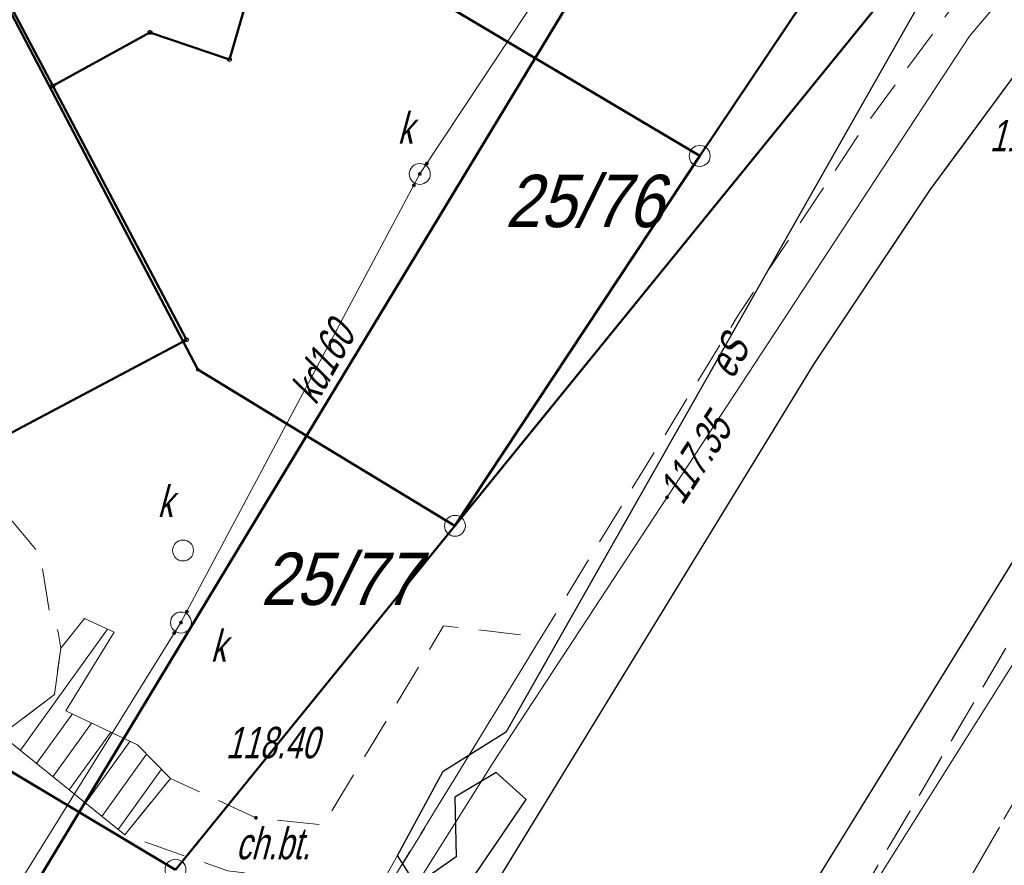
# Model space of a CAD drawing. Extents: x 7463256 to 7464485, y 5957341 to 5958260.
# Tile 141 of 256: x 7463778 to 7463801, y 5957669 to 5957689. Entities that reach past the tile are written whole.
import ezdxf

# ---------------------------------------------------------------- set-up
doc = ezdxf.new("R2010")
doc.units = 0
doc.header["$MEASUREMENT"] = 0
for name, pattern in [('1.5_0.5', [2, 1.5, -0.5]), ('218-500', [1, 0.5, -0.5]), ('l219_500', [0]), ('mz1.0_0.5', [1.5, 1, -0.5])]:
    doc.linetypes.add(name, pattern=pattern)
doc.layers.get('0').update_dxf_attribs({"color": 2, "linetype": 'CONTINUOUS', "lineweight": 5})
for name, color, linetype in [('202-Punkt graniczny stabilizowany trwale', 7, 'CONTINUOUS'), ('203-Punkt załamania granicy działki nie stabilizowany', 7, 'CONTINUOUS'), ('211-Nr działki', 7, 'CONTINUOUS'), ('218-Granica użytku', 7, 'CONTINUOUS'), ('219-Linia granicy', 7, 'CONTINUOUS'), ('312-Budynek (powierzchnia)', 7, 'CONTINUOUS'), ('chodnik (powierzchnia)', 7, 'CONTINUOUS'), ('chodnik (powierzchnia)-Atr17', 7, 'CONTINUOUS'), ('jezdnia (powierzchnia)', 7, 'CONTINUOUS'), ('krawężnik (linia)', 7, 'CONTINUOUS'), ('przewód elektroenergetyczny (linia)', 7, 'CONTINUOUS'), ('przewód elektroenergetyczny (linia)-Atr1', 7, 'CONTINUOUS'), ('przewód kanalizacyjny (linia)', 7, 'CONTINUOUS'), ('przewód kanalizacyjny (linia)-Atr1', 7, 'CONTINUOUS'), ('Punkt budynku', 7, 'CONTINUOUS'), ('punkt o określonej wysokości (sieć elektroenergetyczna)', 7, 'CONTINUOUS'), ('punkt o określonej wysokości (sieć elektroenergetyczna)-Atr2', 7, 'CONTINUOUS'), ('punkt o określonej wysokości (sieć kanalizacyjna)', 7, 'CONTINUOUS'), ('punkt wysokościowy sztuczny', 7, 'CONTINUOUS'), ('punkt wysokościowy sztuczny-Atr2', 7, 'CONTINUOUS'), ('rura ochronna - przewód elektroenergetyczny (linia)', 7, 'CONTINUOUS'), ('schody w ciągu komunikacyjnym', 7, 'CONTINUOUS'), ('studzienka okrągła - przewód kanalizacyjny (punkt)', 7, 'CONTINUOUS'), ('studzienka okrągła - przewód kanalizacyjny (punkt)-Atr17', 7, 'CONTINUOUS'), ('trawnik (powierzchnia)', 7, 'CONTINUOUS')]:
    doc.layers.add(name, color=color, linetype=linetype)
doc.styles.get("Standard").update_dxf_attribs({"font": 'txt', "width": 0.75})

# ---------------------------------------------------------------- blocks, each defined once
blk = doc.blocks.new('PW01')
at = {"linetype": 'Continuous', "lineweight": 13}
h = blk.add_hatch(color=0, dxfattribs=at)
edge = h.paths.add_edge_path()
edge.add_arc((0, 0), 0.045, 0, 360)
blk = doc.blocks.new('US15')
at = {"color": 0, "linetype": 'Continuous', "lineweight": 13}
blk.add_circle((0, 0), 0.25, dxfattribs=at)
blk = doc.blocks.new('PW02')
at = {"linetype": 'Continuous', "lineweight": 13}
h = blk.add_hatch(color=0, dxfattribs=at)
edge = h.paths.add_edge_path()
edge.add_arc((0, 0), 0.045, 0, 360)
blk = doc.blocks.new('202')
at = {"color": 0, "linetype": 'Continuous', "lineweight": 0}
blk.add_circle((0, 0), 0.25, dxfattribs=at)
blk = doc.blocks.new('203')
at = {"linetype": 'Continuous', "lineweight": 0}
h = blk.add_hatch(color=0, dxfattribs=at)
edge = h.paths.add_edge_path()
edge.add_arc((0, 0), 0.045, 0, 360)
blk = doc.blocks.new('PUNKTBUD')
at = {"color": 0}
blk.add_circle((0, 0), 0.045, dxfattribs=at)

msp = doc.modelspace()

# ---------------------------------------------------------------- linework, layer by layer
at = {"layer": '218-Granica użytku', "color": 3, "linetype": '218-500', "lineweight": 18, "flags": 128}
for points in [[(7463798.73, 5957693.04), (7463793.81, 5957685.7)], [(7463793.81, 5957685.7), (7463787.97, 5957676.87)], [(7463787.97, 5957676.87), (7463781.3, 5957668.66)]]:
    msp.add_lwpolyline(points, dxfattribs=at)
at = {"layer": '219-Linia granicy', "color": 3, "linetype": 'l219_500', "lineweight": 50, "flags": 128}
for points in [[(7463804.04, 5957696.67), (7463787.97, 5957676.87)], [(7463793.2, 5957693.52), (7463789.88, 5957688.03)], [(7463798.73, 5957693.04), (7463793.81, 5957685.7)], [(7463781.83, 5957680.6), (7463775.55, 5957692.59)], [(7463789.88, 5957688.03), (7463787.26, 5957689.6)], [(7463789.88, 5957688.03), (7463784.43, 5957679.02)], [(7463793.81, 5957685.7), (7463789.88, 5957688.03)], [(7463793.81, 5957685.7), (7463787.97, 5957676.87)], [(7463784.43, 5957679.02), (7463781.83, 5957680.6)], [(7463784.43, 5957679.02), (7463779, 5957670.03)], [(7463787.97, 5957676.87), (7463784.43, 5957679.02)], [(7463787.97, 5957676.87), (7463781.3, 5957668.66)], [(7463779, 5957670.03), (7463776.38, 5957671.59)], [(7463779, 5957670.03), (7463773.55, 5957661.02)], [(7463781.3, 5957668.66), (7463779, 5957670.03)]]:
    msp.add_lwpolyline(points, dxfattribs=at)
at = {"layer": '312-Budynek (powierzchnia)', "color": 7, "linetype": 'Continuous', "lineweight": 50, "flags": 128}
for points in [[(7463775.6, 5957692.62), (7463778.37, 5957687.37)], [(7463778.37, 5957687.37), (7463775.6, 5957692.62)], [(7463783.11, 5957689.82), (7463782.59, 5957688)], [(7463780.69, 5957688.65), (7463778.37, 5957687.37)], [(7463782.59, 5957688), (7463780.69, 5957688.65)], [(7463778.37, 5957687.37), (7463781.56, 5957681.31)], [(7463781.56, 5957681.31), (7463776.62, 5957678.69)]]:
    msp.add_lwpolyline(points, dxfattribs=at)
at = {"layer": 'chodnik (powierzchnia)', "color": 7, "linetype": 'mz1.0_0.5', "lineweight": 18, "flags": 128}
for points in [[(7463797.76, 5957655.08), (7463800.8, 5957663.06), (7463802.95, 5957666.43), (7463813.19, 5957681.25), (7463816.64, 5957685.75), (7463817.36, 5957686.65), (7463822.09, 5957692), (7463827.02, 5957697.06), (7463832.22, 5957702.1), (7463836.16, 5957705.47), (7463839.4, 5957707.89), (7463844.26, 5957710.96), (7463847.64, 5957712.88), (7463848.74, 5957713.49), (7463855.16, 5957717.14), (7463854.76, 5957719.2), (7463853.89, 5957720.78), (7463852.79, 5957721.69), (7463851.14, 5957722.42), (7463850.42, 5957722.32), (7463846.1, 5957719.79), (7463840.56, 5957716.65), (7463836.11, 5957713.89), (7463831.61, 5957710.47), (7463828.31, 5957707.66), (7463822.22, 5957701.89), (7463817.3, 5957696.82), (7463812.7, 5957691.61), (7463812.45, 5957691.34), (7463806.98, 5957684.37), (7463807.52, 5957684), (7463804.29, 5957679.25), (7463802.21, 5957675.81), (7463795.61, 5957664.59), (7463795.13, 5957656.54)], [(7463843.09, 5957712.71), (7463837.52, 5957709.15), (7463834.78, 5957707.03), (7463830.91, 5957703.69), (7463825.53, 5957698.54), (7463820.62, 5957693.47), (7463815.3, 5957687.41), (7463811.63, 5957682.56), (7463801.26, 5957667.74), (7463798.64, 5957663.51), (7463797.4, 5957661.18), (7463797.38, 5957663.48), (7463803.16, 5957673.48), (7463810.12, 5957684.09), (7463814.43, 5957689.65), (7463819.16, 5957694.91), (7463824.06, 5957700.04), (7463829.88, 5957705.55), (7463833.48, 5957708.63), (7463837.38, 5957711.58), (7463841.95, 5957714.41), (7463847.45, 5957717.52), (7463851.06, 5957717.47), (7463847.62, 5957715.29)], [(7463777.14, 5957671.88), (7463776.34, 5957672.34), (7463776.38, 5957673.29), (7463774.98, 5957675.87), (7463777.29, 5957677.12), (7463778.07, 5957676.18), (7463778.29, 5957674.83), (7463778.5, 5957674.33), (7463778.56, 5957673.95), (7463778.41, 5957672.84)], [(7463790.03, 5957674.21), (7463786.33, 5957668.17), (7463786.27, 5957668.21), (7463782.55, 5957668.63), (7463780.09, 5957669.49), (7463781.18, 5957670.84), (7463783.22, 5957669.9), (7463784.83, 5957669.73), (7463787.7, 5957674.48)]]:
    msp.add_lwpolyline(points, close=True, dxfattribs=at)
for points in [[(7463699.323, 5957594.39), (7463700.37, 5957592.93), (7463723.65, 5957576.64), (7463727.48, 5957575.52), (7463728.66, 5957575.7), (7463730.18, 5957576.2), (7463765.45, 5957634.01), (7463794.73, 5957681.9), (7463797.66, 5957686.28), (7463800.49, 5957690.15), (7463803.45, 5957693.95), (7463806.58, 5957697.64), (7463810.39, 5957701.96), (7463813.7, 5957705.46), (7463813.07, 5957701.71), (7463813.05, 5957701.59)], [(7463813.05, 5957701.59), (7463812, 5957700.58), (7463808.07, 5957696.14), (7463805.13, 5957692.62), (7463802.28, 5957688.92), (7463799.31, 5957684.89), (7463796.54, 5957680.74), (7463767.27, 5957632.9), (7463732.9, 5957576.65), (7463731.3, 5957575.32), (7463729.63, 5957574.54), (7463728.19, 5957574.24), (7463726.67, 5957574.24), (7463723.16, 5957575.35), (7463700.14, 5957591.32), (7463697.73, 5957593.92), (7463697.505, 5957594.535)]]:
    msp.add_lwpolyline(points, dxfattribs=at)
at = {"layer": 'jezdnia (powierzchnia)', "color": 7, "linetype": '1.5_0.5', "lineweight": 18, "flags": 128}
msp.add_lwpolyline([(7464435.78, 5957969.39), (7464432.43, 5957972.86), (7464429.42, 5957974.41), (7464426.04, 5957975.11), (7464423.57, 5957975.29), (7464415.47, 5957975.65), (7464371.24, 5957977.61), (7464365.3, 5957977.72), (7464358.84, 5957977.54), (7464346.65, 5957976.28), (7464334.12, 5957974.86), (7464314.08, 5957972.37), (7464311.27, 5957971.79), (7464308.65, 5957970.79), (7464306.54, 5957969.49), (7464304.63, 5957967.74), (7464302.38, 5957964.84), (7464301.74, 5957963.57), (7464301.19, 5957962.16), (7464300.69, 5957960.13), (7464300.42, 5957957.35), (7464300.44, 5957956.63), (7464301.34, 5957947.07), (7464297.39, 5957932.65), (7464296.35, 5957938.67), (7464295.41, 5957944.67), (7464295.17, 5957946.64), (7464294.07, 5957955.56), (7464293.61, 5957956.95), (7464292.71, 5957958.8), (7464291.04, 5957961.16), (7464288.7, 5957963.43), (7464286.48, 5957964.87), (7464282.67, 5957966.24), (7464279.68, 5957966.6), (7464275.55, 5957966.1), (7464272.53, 5957965.24), (7464268.15, 5957963.7), (7464261.6, 5957961.09), (7464256.13, 5957958.63), (7464254.19, 5957957.73), (7464203.13, 5957927.95), (7464201.44, 5957926.95), (7464180.61, 5957914.62), (7464165.37, 5957905.54), (7464161.93, 5957903.53), (7464100.25, 5957867.28), (7464064.71, 5957846.22), (7464055.2, 5957840.55), (7464053.84, 5957839.49), (7464052.69, 5957837.84), (7464051.91, 5957836.3), (7464051.31, 5957834.34), (7464051.05, 5957832.31), (7464051.31, 5957830.32), (7464051.63, 5957829.49), (7464053.32, 5957826.48), (7464047.06, 5957824.65), (7464046.37, 5957825.86), (7464044.81, 5957827.52), (7464043.6, 5957828.27), (7464042.09, 5957829.03), (7464040.11, 5957829.49), (7464038.12, 5957829.49), (7464036.05, 5957829.05), (7464034.47, 5957828.33), (7463990.77, 5957802.57), (7463984.67, 5957799.1), (7463963.97, 5957788.11), (7463953.9, 5957782.45), (7463916.77, 5957760.61), (7463915.43, 5957759.41), (7463915.19, 5957759.06), (7463914.98, 5957758.7), (7463914.81, 5957758.32), (7463914.66, 5957757.92), (7463914.55, 5957757.51), (7463914.48, 5957757.1), (7463914.44, 5957756.68), (7463914.43, 5957756.26), (7463914.83, 5957754.63), (7463915.69, 5957753.07), (7463915.97, 5957752.41), (7463916.13, 5957752.13), (7463917.59, 5957749.55), (7463915.13, 5957748.12), (7463913.12, 5957750.74), (7463911.87, 5957752.81), (7463910.63, 5957754.01), (7463910.25, 5957754.23), (7463909.85, 5957754.42), (7463909.44, 5957754.57), (7463909.02, 5957754.68), (7463908.58, 5957754.76), (7463908.15, 5957754.79), (7463907.71, 5957754.78), (7463907.27, 5957754.73), (7463905.57, 5957754.08), (7463866.26, 5957731.41), (7463858.61, 5957727.02), (7463857.72, 5957725.98), (7463855.16, 5957717.14), (7463854.76, 5957719.2), (7463853.89, 5957720.78), (7463852.79, 5957721.69), (7463851.14, 5957722.42), (7463850.42, 5957722.32), (7463846.1, 5957719.79), (7463840.56, 5957716.65), (7463836.11, 5957713.89), (7463831.61, 5957710.47), (7463828.31, 5957707.66), (7463822.22, 5957701.89), (7463817.3, 5957696.82), (7463812.7, 5957691.61), (7463812.45, 5957691.34), (7463806.98, 5957684.37), (7463803.64, 5957679.75), (7463801.45, 5957676.28), (7463793.55, 5957663.48), (7463792.86, 5957661.7), (7463792.97, 5957659.75), (7463793.77, 5957657.97), (7463795.13, 5957656.54), (7463794.29, 5957652.43), (7463792.69, 5957652.63), (7463790.95, 5957652.54), (7463789.5, 5957652.32), (7463787.98, 5957651.93), (7463786.22, 5957650.98), (7463785.18, 5957649.81), (7463783.63, 5957647.28), (7463741.4, 5957578.12), (7463740.09, 5957575.93), (7463739.68, 5957574.67), (7463739.8, 5957572.76), (7463740.25, 5957571.39), (7463740.85, 5957570.49), (7463741.87, 5957569.43), (7463743.26, 5957568.37), (7463741.42, 5957565.08), (7463740.12, 5957565.67), (7463738.77, 5957566.02), (7463737.29, 5957566.06), (7463735.98, 5957565.85), (7463734.34, 5957565.14), (7463733.02, 5957564.22), (7463732.29, 5957563.18), (7463701.08, 5957512.16), (7463700.31, 5957510.77), (7463700.32, 5957510.77), (7463696.94, 5957505.36), (7463687.39, 5957489.52), (7463687.14, 5957489.11), (7463686.89, 5957488.7), (7463686.65, 5957488.29), (7463686.42, 5957487.87), (7463686.19, 5957487.45), (7463685.97, 5957487.02), (7463685.76, 5957486.59), (7463685.55, 5957486.16), (7463685.35, 5957485.73), (7463685.15, 5957485.29), (7463684.96, 5957484.85), (7463684.77, 5957484.4), (7463684.58, 5957483.96), (7463684.39, 5957483.51), (7463684.21, 5957483.06), (7463684.03, 5957482.61), (7463683.85, 5957482.17), (7463683.67, 5957481.72), (7463683.5, 5957481.27), (7463683.32, 5957480.81), (7463683.15, 5957480.36), (7463682.98, 5957479.91), (7463682.81, 5957479.45), (7463682.65, 5957479), (7463682.49, 5957478.54), (7463682.32, 5957478.08), (7463682.17, 5957477.62), (7463682.01, 5957477.15), (7463681.86, 5957476.69), (7463681.71, 5957476.22), (7463681.56, 5957475.76), (7463681.41, 5957475.29), (7463681.27, 5957474.82), (7463681.13, 5957474.35), (7463681, 5957473.88), (7463680.87, 5957473.41), (7463680.74, 5957472.94), (7463680.61, 5957472.47), (7463680.48, 5957471.99), (7463680.36, 5957471.52), (7463680.25, 5957471.05), (7463680.13, 5957470.57), (7463680.02, 5957470.09), (7463679.91, 5957469.61), (7463679.81, 5957469.12), (7463679.71, 5957468.64), (7463679.61, 5957468.16), (7463679.52, 5957467.67), (7463679.42, 5957467.19), (7463679.33, 5957466.7), (7463679.25, 5957466.22), (7463679.16, 5957465.73), (7463679.08, 5957465.25), (7463679, 5957464.76), (7463678.93, 5957464.27), (7463678.85, 5957463.78), (7463678.78, 5957463.28), (7463678.72, 5957462.79), (7463678.65, 5957462.3), (7463678.59, 5957461.81), (7463678.53, 5957461.31), (7463678.47, 5957460.82), (7463678.42, 5957460.33), (7463678.36, 5957459.83), (7463678.31, 5957459.34), (7463678.26, 5957458.84), (7463678.22, 5957458.35), (7463678.17, 5957457.85), (7463678.13, 5957457.36), (7463678.09, 5957456.86), (7463678.05, 5957456.37), (7463678.02, 5957455.87), (7463677.99, 5957455.41), (7463677.96, 5957454.94), (7463677.93, 5957454.48), (7463677.91, 5957454.01), (7463677.89, 5957453.55), (7463677.87, 5957453.08), (7463677.86, 5957452.62), (7463677.85, 5957452.15), (7463677.84, 5957451.69), (7463677.84, 5957451.22), (7463677.84, 5957450.76), (7463677.85, 5957450.29), (7463677.86, 5957449.83), (7463677.87, 5957449.36), (7463670.59, 5957467.12), (7463670.68, 5957467.58), (7463670.78, 5957468.04), (7463670.89, 5957468.5), (7463670.99, 5957468.96), (7463671.11, 5957469.42), (7463671.22, 5957469.87), (7463671.34, 5957470.33), (7463671.46, 5957470.78), (7463671.59, 5957471.24), (7463671.72, 5957471.69), (7463671.86, 5957472.14), (7463672, 5957472.59), (7463672.14, 5957473.04), (7463673.46, 5957477.28), (7463673.58, 5957477.76), (7463673.68, 5957478.24), (7463673.77, 5957478.73), (7463673.84, 5957479.22), (7463673.89, 5957479.71), (7463673.93, 5957480.2), (7463673.95, 5957480.7), (7463673.95, 5957481.19), (7463673.93, 5957481.63), (7463673.91, 5957482.08), (7463673.86, 5957482.52), (7463673.81, 5957482.96), (7463673.74, 5957483.4), (7463673.66, 5957483.84), (7463673.57, 5957484.28), (7463673.47, 5957484.71), (7463673.35, 5957485.14), (7463673.2, 5957485.61), (7463673.02, 5957486.08), (7463672.82, 5957486.54), (7463672.6, 5957486.99), (7463672.36, 5957487.42), (7463672.1, 5957487.85), (7463671.82, 5957488.26), (7463671.52, 5957488.66), (7463671.25, 5957489.02), (7463670.95, 5957489.36), (7463670.64, 5957489.68), (7463670.3, 5957489.97), (7463669.95, 5957490.25), (7463669.57, 5957490.5), (7463669.19, 5957490.73), (7463668.78, 5957490.93), (7463668.37, 5957491.1), (7463667.96, 5957491.31), (7463667.54, 5957491.51), (7463667.12, 5957491.7), (7463666.7, 5957491.89), (7463666.27, 5957492.06), (7463665.84, 5957492.23), (7463665.41, 5957492.38), (7463664.97, 5957492.53), (7463642.84, 5957508.24), (7463669.89, 5957497.69), (7463670.31, 5957497.52), (7463670.74, 5957497.36), (7463671.18, 5957497.22), (7463671.62, 5957497.11), (7463672.07, 5957497.01), (7463672.52, 5957496.93), (7463672.97, 5957496.87), (7463673.43, 5957496.83), (7463673.89, 5957496.8), (7463674.34, 5957496.8), (7463674.8, 5957496.82), (7463675.3, 5957496.85), (7463675.79, 5957496.9), (7463676.29, 5957496.96), (7463676.78, 5957497.02), (7463677.27, 5957497.1), (7463677.76, 5957497.19), (7463678.25, 5957497.29), (7463678.74, 5957497.4), (7463679.22, 5957497.52), (7463679.7, 5957497.65), (7463680.18, 5957497.79), (7463680.66, 5957497.94), (7463681.12, 5957498.11), (7463681.59, 5957498.29), (7463682.05, 5957498.49), (7463682.49, 5957498.71), (7463682.94, 5957498.94), (7463683.37, 5957499.19), (7463683.81, 5957499.43), (7463684.24, 5957499.68), (7463684.65, 5957499.96), (7463685.06, 5957500.25), (7463685.45, 5957500.55), (7463685.83, 5957500.88), (7463686.2, 5957501.21), (7463686.55, 5957501.56), (7463686.89, 5957501.93), (7463688.47, 5957503.86), (7463689.58, 5957505.52), (7463695.05, 5957514.51), (7463697.35, 5957517.63), (7463699.52, 5957521.26), (7463701.68, 5957524.9), (7463703.98, 5957528.54), (7463706.45, 5957532.61), (7463709.76, 5957538.71), (7463712.45, 5957543.07), (7463719.87, 5957554.72), (7463722.1, 5957558.36), (7463724.25, 5957562.41), (7463732.9, 5957576.65), (7463767.27, 5957632.9), (7463796.54, 5957680.74), (7463799.31, 5957684.89), (7463802.28, 5957688.92), (7463805.13, 5957692.62), (7463808.07, 5957696.14), (7463812, 5957700.58), (7463813.05, 5957701.59), (7463815.17, 5957703.91), (7463818.63, 5957707.32), (7463821.81, 5957710.38), (7463824, 5957712.35), (7463825.06, 5957713.31), (7463827.47, 5957715.22), (7463831.55, 5957718.14), (7463834.51, 5957720.09), (7463871.58, 5957742.02), (7463872.84, 5957742.74), (7463873.73, 5957743.25), (7463884.95, 5957749.82), (7463947.94, 5957787.04), (7463958.13, 5957793.13), (7463978.66, 5957805.82), (7463992.86, 5957814.5), (7464021.02, 5957831.03), (7464036.35, 5957840.19), (7464045.52, 5957845.62), (7464072.76, 5957861.89), (7464098.08, 5957876.78), (7464143.2, 5957903.29), (7464143.83, 5957904.35), (7464144.42, 5957906.04), (7464144.87, 5957907.87), (7464144.93, 5957908.37), (7464145, 5957909.96), (7464144.74, 5957911.42), (7464152.37, 5957912.8), (7464152.74, 5957912.55), (7464154.03, 5957911.87), (7464155.59, 5957911.35), (7464156.76, 5957911.33), (7464160.57, 5957913.58), (7464192.28, 5957932.28), (7464213.7, 5957945.07), (7464214.43, 5957945.48), (7464238.65, 5957959.71), (7464249.15, 5957965.6), (7464251.26, 5957966.66), (7464253.69, 5957967.84), (7464257.35, 5957969.46), (7464261.98, 5957971.33), (7464263.31, 5957972), (7464273.13, 5957975.13), (7464277.92, 5957976.24), (7464280.42, 5957977.04), (7464282.71, 5957978.14), (7464285.69, 5957980.47), (7464287.52, 5957982.76), (7464288.9, 5957985.47), (7464289.81, 5957990.22), (7464289.57, 5957993.19), (7464288.87, 5958000.11), (7464295.35, 5958000.29), (7464295.83, 5957995.88), (7464296.53, 5957992.32), (7464297.86, 5957989.04), (7464299.36, 5957986.74), (7464301.71, 5957984.36), (7464305.3, 5957982.36), (7464307.82, 5957981.66), (7464311.17, 5957981.45), (7464364.74, 5957987.95), (7464391.32, 5957991.11), (7464398.1, 5957991.95), (7464414.27, 5957994.02), (7464414.84, 5957994.09), (7464425.44, 5957995.47), (7464427.97, 5957995.83), (7464434.5, 5957997.95), (7464434.9, 5957998.22), (7464435.3, 5957998.5), (7464435.68, 5957998.8), (7464436.05, 5957999.11), (7464436.4, 5957999.44), (7464436.74, 5957999.78), (7464437.07, 5958000.13), (7464437.39, 5958000.5), (7464437.69, 5958000.88), (7464437.97, 5958001.27), (7464438.24, 5958001.67), (7464438.49, 5958002.08), (7464438.73, 5958002.5), (7464438.95, 5958002.94), (7464439.15, 5958003.37), (7464439.33, 5958003.82), (7464439.5, 5958004.28), (7464439.65, 5958004.74), (7464439.78, 5958005.2), (7464439.89, 5958005.67), (7464439.98, 5958006.15), (7464440.05, 5958006.62), (7464440.11, 5958007.1), (7464440.14, 5958007.59), (7464440.16, 5958008.07), (7464437.87, 5957962.55), (7464436.62, 5957968.02)], close=True, dxfattribs=at)
at = {"layer": 'krawężnik (linia)', "color": 7, "linetype": 'Continuous', "lineweight": 25, "flags": 128}
for points in [[(7463795.13, 5957656.54), (7463793.77, 5957657.97), (7463792.97, 5957659.75), (7463792.86, 5957661.7), (7463793.55, 5957663.48), (7463801.45, 5957676.28), (7463803.64, 5957679.75), (7463806.98, 5957684.37), (7463812.45, 5957691.34), (7463812.7, 5957691.61), (7463817.3, 5957696.82), (7463822.22, 5957701.89), (7463828.31, 5957707.66), (7463831.61, 5957710.47), (7463836.11, 5957713.89), (7463840.56, 5957716.65), (7463846.1, 5957719.79), (7463850.42, 5957722.32), (7463851.14, 5957722.42), (7463852.79, 5957721.69), (7463853.89, 5957720.78), (7463854.76, 5957719.2), (7463855.16, 5957717.14)], [(7463732.9, 5957576.65), (7463767.27, 5957632.9), (7463796.54, 5957680.74), (7463799.31, 5957684.89), (7463802.28, 5957688.92), (7463805.13, 5957692.62), (7463808.07, 5957696.14), (7463812, 5957700.58), (7463813.05, 5957701.59)]]:
    msp.add_lwpolyline(points, dxfattribs=at)
at = {"layer": 'przewód elektroenergetyczny (linia)', "color": 1, "linetype": 'Continuous', "lineweight": 18, "flags": 128}
for points in [[(7463784.25, 5957663.85), (7463788.88, 5957671.22), (7463800.25, 5957688.56), (7463805.05, 5957694.23), (7463825.11, 5957718.69), (7463830.32, 5957723.92), (7463832.35, 5957725.2), (7463835.29, 5957727.04), (7463840.76, 5957730.57), (7463854.83, 5957738.48), (7463862.19, 5957744.9), (7463869.88, 5957751.68), (7463874.03, 5957754.71), (7463877.47, 5957757.09), (7463889.48, 5957763.99), (7463905.46, 5957773.78), (7463921.52, 5957783.6), (7463924.36, 5957785.61), (7463931.77, 5957790.66), (7463934.27, 5957792.4), (7463940.57, 5957795.91), (7463943.95, 5957798.07)], [(7463797.11, 5957666.92), (7463799.75, 5957671.12), (7463806.6, 5957682.01), (7463807.73, 5957683.37), (7463818.92, 5957697.19), (7463826.73, 5957705.36), (7463831.58, 5957708.15), (7463832.35, 5957708.77), (7463834.37, 5957710.4), (7463847.67, 5957720.1), (7463853.12, 5957722.78), (7463865.95, 5957730.52), (7463868.53, 5957732.15), (7463885.08, 5957741.19), (7463887.91, 5957735.25)], [(7463709.44, 5957553.8), (7463713.11, 5957552.38), (7463718.1, 5957556.53), (7463722.81, 5957564.25), (7463725.56, 5957568.96), (7463728.74, 5957574.23), (7463729.9, 5957576.17), (7463731.67, 5957579.07), (7463732.25, 5957579.74), (7463736.18, 5957585.13), (7463736.92, 5957586.09), (7463739.76, 5957587.71), (7463743.58, 5957594.34), (7463745.47, 5957598.11), (7463752.26, 5957610.59), (7463758.82, 5957621.82), (7463768.9, 5957638.57), (7463774.87, 5957648.56), (7463776.38, 5957651.29), (7463782.45, 5957661.66), (7463786.6, 5957669)]]:
    msp.add_lwpolyline(points, dxfattribs=at)
at = {"layer": 'przewód kanalizacyjny (linia)', "color": 34, "linetype": 'Continuous', "lineweight": 18, "flags": 128}
msp.add_lwpolyline([(7463786.875, 5957733.421), (7463788.74, 5957730.5), (7463800.78, 5957712.71), (7463793.95, 5957695.56), (7463787.13, 5957685.27), (7463781.43, 5957674.56), (7463776.46, 5957666.57), (7463772.8, 5957660.97), (7463764.05, 5957648.9), (7463758.21, 5957641.48)], dxfattribs=at)
at = {"layer": 'rura ochronna - przewód elektroenergetyczny (linia)', "color": 6, "linetype": 'Continuous', "lineweight": 30}
msp.add_lwpolyline([(7463788.06, 5957667.97), (7463789.67, 5957670.34), (7463788.95, 5957670.98), (7463787.97, 5957670.39), (7463788, 5957668.97), (7463787.04, 5957668.3), (7463786.6, 5957669), (7463787.69, 5957671.01), (7463789.2, 5957671.96), (7463797.35, 5957686.34), (7463807.57, 5957704.32), (7463811.26, 5957709.26), (7463811.26, 5957709.26), (7463813.24, 5957710.54), (7463828.18, 5957724.48), (7463831.63, 5957727.75), (7463832.35, 5957728.36), (7463835.71, 5957731.23), (7463853.62, 5957740.94), (7463861.95, 5957746.1), (7463871.6, 5957752.44), (7463884.44, 5957760.87), (7463892.53, 5957766.21)], dxfattribs=at)
at = {"layer": 'schody w ciągu komunikacyjnym', "color": 7, "linetype": 'Continuous', "lineweight": 18, "flags": 128}
msp.add_lwpolyline([(7463779.84, 5957674.33), (7463778.68, 5957672.45), (7463780.39, 5957671.64), (7463781.18, 5957670.84), (7463780.09, 5957669.49), (7463777.14, 5957671.88), (7463778.41, 5957672.84), (7463778.56, 5957673.95), (7463779.13, 5957674.66)], close=True, dxfattribs=at)
msp.add_lwpolyline([(7463779.84, 5957674.33), (7463778.68, 5957672.45), (7463780.39, 5957671.64), (7463781.18, 5957670.84), (7463780.09, 5957669.49), (7463777.14, 5957671.88), (7463778.41, 5957672.84), (7463778.56, 5957673.95), (7463779.13, 5957674.66)], close=True, dxfattribs=at)
for points in [[(7463777.597, 5957671.51), (7463779.678, 5957674.405)], [(7463777.986, 5957671.195), (7463778.834, 5957672.377)], [(7463778.375, 5957670.879), (7463779.294, 5957672.159)], [(7463778.764, 5957670.564), (7463779.753, 5957671.942)], [(7463779.153, 5957670.249), (7463780.213, 5957671.724)], [(7463779.543, 5957669.933), (7463780.609, 5957671.418)], [(7463779.932, 5957669.618), (7463780.965, 5957671.058)]]:
    msp.add_lwpolyline(points, dxfattribs=at)
at = {"layer": 'trawnik (powierzchnia)', "color": 7, "linetype": 'mz1.0_0.5', "lineweight": 18, "flags": 128}
for points in [[(7463851.06, 5957717.47), (7463847.62, 5957715.29), (7463843.09, 5957712.71), (7463837.52, 5957709.15), (7463834.78, 5957707.03), (7463830.91, 5957703.69), (7463825.53, 5957698.54), (7463820.62, 5957693.47), (7463815.3, 5957687.41), (7463811.63, 5957682.56), (7463801.26, 5957667.74), (7463798.64, 5957663.51), (7463797.4, 5957661.18), (7463797.38, 5957663.48), (7463803.16, 5957673.48), (7463810.12, 5957684.09), (7463814.43, 5957689.65), (7463819.16, 5957694.91), (7463824.06, 5957700.04), (7463829.88, 5957705.55), (7463833.48, 5957708.63), (7463837.38, 5957711.58), (7463841.95, 5957714.41), (7463847.45, 5957717.52)], [(7463807.52, 5957684), (7463804.29, 5957679.25), (7463802.21, 5957675.81), (7463795.61, 5957664.59), (7463795.13, 5957656.54), (7463793.77, 5957657.97), (7463792.97, 5957659.75), (7463792.86, 5957661.7), (7463793.55, 5957663.48), (7463801.45, 5957676.28), (7463803.64, 5957679.75), (7463806.98, 5957684.37)]]:
    msp.add_lwpolyline(points, close=True, dxfattribs=at)

# ---------------------------------------------------------------- block references
at = {"layer": '202-Punkt graniczny stabilizowany trwale', "color": 3, "linetype": 'Continuous', "lineweight": 18}
for p in [(7463793.81, 5957685.7), (7463787.97, 5957676.87), (7463781.3, 5957668.66)]:
    msp.add_blockref('202', p, dxfattribs=at)
at = {"layer": '203-Punkt załamania granicy działki nie stabilizowany', "color": 3, "linetype": 'Continuous', "lineweight": 18}
for p in [(7463789.88, 5957688.03), (7463781.83, 5957680.6), (7463784.43, 5957679.02), (7463779, 5957670.03)]:
    msp.add_blockref('203', p, dxfattribs=at)
at = {"layer": 'Punkt budynku', "color": 5, "linetype": 'Continuous', "lineweight": 18}
for p in [(7463780.69, 5957688.65), (7463782.59, 5957688), (7463778.37, 5957687.37), (7463781.56, 5957681.31)]:
    msp.add_blockref('PUNKTBUD', p, dxfattribs=at)
at = {"layer": 'punkt o określonej wysokości (sieć elektroenergetyczna)', "color": 1, "linetype": 'Continuous', "lineweight": 13, "rotation": 56.74699999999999}
msp.add_blockref('PW01', (7463793.03, 5957677.55), dxfattribs=at)
at = {"layer": 'punkt o określonej wysokości (sieć kanalizacyjna)', "color": 34, "linetype": 'Continuous', "lineweight": 13}
for p in [(7463787.3, 5957685.52), (7463787.13, 5957685.27), (7463786.99, 5957685), (7463781.57, 5957674.82), (7463781.43, 5957674.56), (7463781.27, 5957674.31)]:
    msp.add_blockref('PW01', p, dxfattribs=at)
at = {"layer": 'punkt wysokościowy sztuczny', "color": 7, "linetype": 'Continuous', "lineweight": 13}
msp.add_blockref('PW02', (7463783.22, 5957669.9), dxfattribs=at)
at = {"layer": 'studzienka okrągła - przewód kanalizacyjny (punkt)', "color": 34, "linetype": 'Continuous', "lineweight": 18}
for p in [(7463787.13, 5957685.27), (7463781.48, 5957676.28), (7463781.43, 5957674.56)]:
    msp.add_blockref('US15', p, dxfattribs=at)

# ---------------------------------------------------------------- texts
at = {"layer": '211-Nr działki', "color": 3, "linetype": 'Continuous', "lineweight": 18, "oblique": 15, "width": 0.9}
for s, p in [('25/76', (7463789.16, 5957684)), ('25/77', (7463783.33, 5957674.98))]:
    msp.add_text(s, height=1.25, dxfattribs=at).set_placement(p)
at = {"layer": 'chodnik (powierzchnia)-Atr17', "color": 7, "oblique": 15, "width": 0.72}
msp.add_text('ch.bt.', height=0.75, dxfattribs=at).set_placement((7463782.74, 5957668.91))
at = {"layer": 'przewód elektroenergetyczny (linia)-Atr1', "color": 1, "oblique": 15, "width": 0.72}
msp.add_text('eS', height=0.75, rotation=60.44, dxfattribs=at).set_placement((7463794.59, 5957680.34))
at = {"layer": 'przewód kanalizacyjny (linia)-Atr1', "color": 34, "oblique": 15, "width": 0.72}
msp.add_text('kd160', height=0.75, rotation=60.55, dxfattribs=at).set_placement((7463784.65, 5957679.73))
at = {"layer": 'punkt o określonej wysokości (sieć elektroenergetyczna)-Atr2', "color": 1, "oblique": 15, "width": 0.72}
msp.add_text('117.35', height=0.75, rotation=56.75, dxfattribs=at).set_placement((7463793.4, 5957677.34))
at = {"layer": 'punkt wysokościowy sztuczny-Atr2', "color": 7, "oblique": 15, "width": 0.72}
for p in [(7463800.73, 5957685.81), (7463782.5, 5957671.32)]:
    msp.add_text('118.40', height=0.75, dxfattribs=at).set_placement(p)
at = {"layer": 'studzienka okrągła - przewód kanalizacyjny (punkt)-Atr17', "color": 34, "oblique": 15, "width": 0.72}
for p in [(7463786.6, 5957685.99), (7463780.87, 5957677.08), (7463782.14, 5957673.63)]:
    msp.add_text('k', height=0.75, dxfattribs=at).set_placement(p)

doc.saveas('drawing.dxf')
